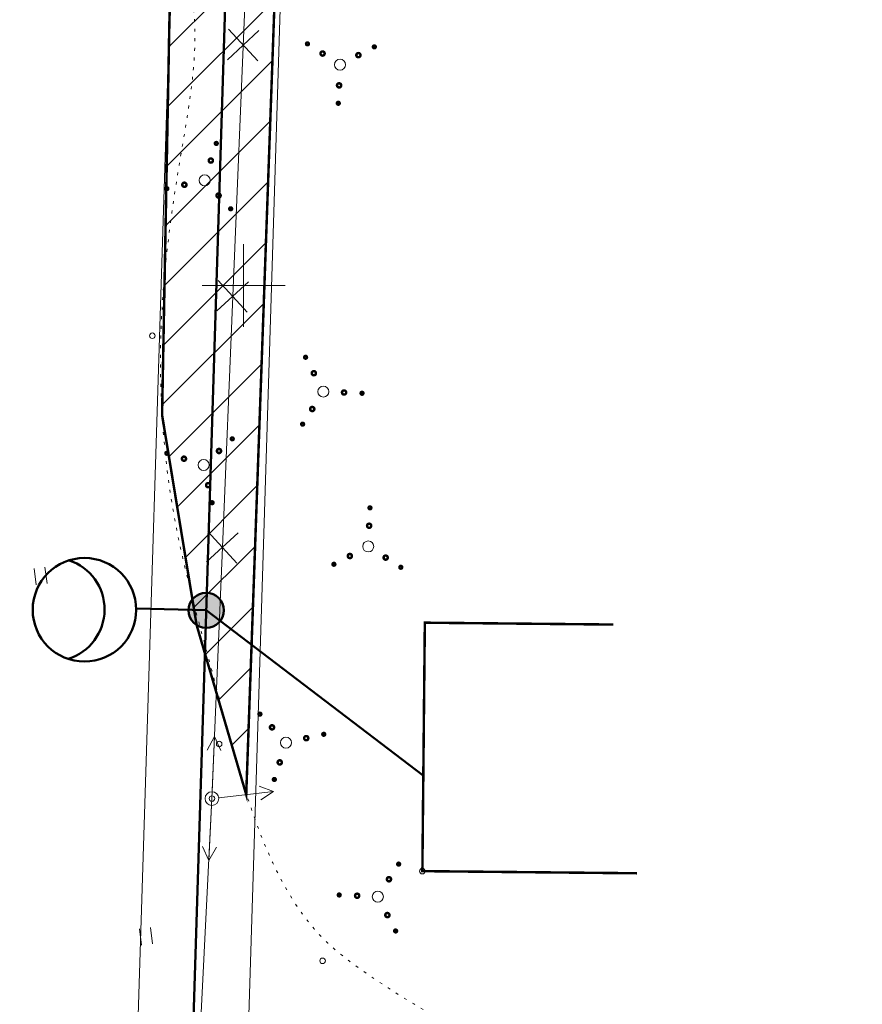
# Model space of a CAD drawing. Header units: millimetres. Extents: x 0 to 1188, y 0 to 841.
# Tile 7 of 76: x 166 to 227, y 299 to 370. Entities that reach past the tile are written whole.
import ezdxf

# ---------------------------------------------------------------- set-up
doc = ezdxf.new("R2010")
doc.units = ezdxf.units.MM
for name, pattern in [('K5LT32789', [0]), ('K5LT32797', [0]), ('K5LT32809', [0]), ('K5LT32813', [0]), ('K5LT32814', [0]), ('K5LT32817', [0.7, 0.2, -0.5]), ('K5LT_BASIC', [0]), ('K5LT_THIN', [0])]:
    doc.linetypes.add(name, pattern=pattern)
doc.layers.add('Системный слой', color=7, linetype='Continuous')
doc.styles.add('KDIMTEXTSTYLE', font='GOST_AU.SHX', dxfattribs={"width": 0.96, "oblique": 15, "height": 5})
doc.dimstyles.new('KDIMSTYLE (0.00)', dxfattribs={"dimtxt": 5, "dimasz": 1, "dimexe": 2, "dimexo": 0, "dimgap": 1, "dimtad": 1, "dimlfac": 500, "dimtxsty": 'KDIMTEXTSTYLE', "dimsah": 1, "dimcen": 0, "dimdle": 1, "dimadec": 0, "dimazin": 0, "dimtfac": 0.667, "dimtmove": 0, "dimatfit": 3, "dimfxl": 1, "dimtvp": 1, "dimtolj": 1, "dimtzin": 0, "dimarcsym": 0})

# ---------------------------------------------------------------- blocks, each defined once
blk = doc.blocks.new('KDIMARROW_03')
at = {"layer": 'Системный слой', "color": 0, "linetype": 'K5LT_THIN', "lineweight": 18}
for p, q in [((-1.061, -1.061), (1.061, 1.061)), ((0, 0), (-1, 0)), ((0, 0), (2, 0))]:
    blk.add_line(p, q, dxfattribs=at)
blk = doc.blocks.new('U12')
at = {"layer": 'Системный слой', "color": 1, "linetype": 'K5LT32809', "lineweight": 18, "true_color": 0xff0000}
for p, q in [((183.711, 579.213), (168.041, 79.511)), ((191.707, 578.962), (176.037, 79.26))]:
    blk.add_line(p, q, dxfattribs=at)
blk = doc.blocks.new('U13')
at = {"layer": 'Системный слой', "color": 1, "linetype": 'K5LT32809', "lineweight": 18, "true_color": 0xff0000}
for p, q in [((183.711, 579.213), (168.041, 79.511)), ((191.707, 578.962), (176.037, 79.26))]:
    blk.add_line(p, q, dxfattribs=at)
blk = doc.blocks.new('U18')
at = {"layer": 'Системный слой', "color": 7, "linetype": 'K5LT32813', "lineweight": 18}
for p, q in [((181.735, 349.961), (183.243, 386.349)), ((181.343, 367.099), (183.636, 369.21)), ((183.545, 367.008), (181.434, 369.301)), ((180.589, 348.906), (182.882, 351.016)), ((182.791, 348.814), (180.68, 351.107)), ((180.982, 331.767), (181.735, 349.961)), ((179.835, 330.712), (182.128, 332.822)), ((182.037, 330.62), (179.926, 332.913)), ((180.228, 313.573), (180.982, 331.767)), ((178.601, 281.036), (180.228, 313.573))]:
    blk.add_line(p, q, dxfattribs=at)
blk = doc.blocks.new('U115')
at = {"layer": 'Системный слой'}
h = blk.add_hatch(color=7, dxfattribs=at)
h.paths.add_polyline_path([(179.811, 327.212), (179.29, 328.376), (179.233, 328.348), (179.176, 328.318), (179.122, 328.285), (179.069, 328.249), (179.018, 328.21), (178.969, 328.169), (178.922, 328.126), (178.877, 328.08), (178.835, 328.033), (178.795, 327.983), (178.758, 327.931), (178.723, 327.877), (178.691, 327.822), (178.662, 327.765), (178.636, 327.707), (178.612, 327.647), (178.592, 327.587), (178.575, 327.525), (178.561, 327.463), (178.55, 327.4), (178.542, 327.337), (178.537, 327.273), (178.536, 327.209), (178.537, 327.145), (178.542, 327.082), (178.55, 327.018), (178.562, 326.956), (178.576, 326.893), (178.593, 326.832), (178.614, 326.771), (178.638, 326.712), (178.664, 326.654), (178.693, 326.597), (178.726, 326.542), (178.76, 326.488), (178.798, 326.437), (178.838, 326.387), (178.881, 326.339), (178.925, 326.294), (178.972, 326.251), (179.022, 326.21), (179.073, 326.172), (179.126, 326.136), (179.18, 326.103), (179.237, 326.073), (179.295, 326.046), (179.354, 326.021), (179.414, 326), (179.475, 325.982), (179.537, 325.966), (179.6, 325.954), (179.663, 325.945), (179.726, 325.939), (179.79, 325.937), (179.854, 325.937), (179.918, 325.941), (179.981, 325.948), (180.044, 325.958), (180.107, 325.971), (180.169, 325.988), (180.229, 326.007), (180.289, 326.03), (180.327, 326.046)])
h.paths.add_polyline_path([(180.503, 328.282), (180.448, 328.316), (180.392, 328.346), (180.335, 328.374), (180.276, 328.399), (180.216, 328.42), (180.155, 328.439), (180.093, 328.455), (180.03, 328.468), (179.967, 328.477), (179.903, 328.483), (179.84, 328.486), (179.776, 328.486), (179.712, 328.483), (179.648, 328.476), (179.585, 328.467), (179.523, 328.454), (179.461, 328.438), (179.4, 328.419), (179.34, 328.397), (179.29, 328.376), (179.811, 327.212), (180.327, 326.046), (180.384, 326.073), (180.441, 326.103), (180.495, 326.136), (180.548, 326.172), (180.599, 326.21), (180.649, 326.251), (180.696, 326.294), (180.741, 326.339), (180.783, 326.387), (180.823, 326.437), (180.861, 326.488), (180.896, 326.542), (180.928, 326.597), (180.957, 326.654), (180.984, 326.712), (181.007, 326.771), (181.028, 326.832), (181.045, 326.893), (181.06, 326.955), (181.071, 327.018), (181.079, 327.082), (181.084, 327.145), (181.086, 327.209), (181.084, 327.273), (181.079, 327.337), (181.072, 327.4), (181.061, 327.463), (181.046, 327.525), (181.029, 327.587), (181.009, 327.647), (180.985, 327.707), (180.959, 327.765), (180.93, 327.822), (180.898, 327.877), (180.863, 327.931), (180.826, 327.983), (180.786, 328.032), (180.744, 328.08), (180.699, 328.126), (180.652, 328.169), (180.603, 328.21), (180.552, 328.249)])
at = {"layer": 'Системный слой', "color": 7, "linetype": 'K5LT_BASIC', "lineweight": 50}
blk.add_circle((179.811, 327.212), 1.275, dxfattribs=at)
blk = doc.blocks.new('U244')
at = {"layer": 'Системный слой', "color": 7, "linetype": 'K5LT32797', "lineweight": 18}
blk.add_circle((180.228, 313.573), 0.5, dxfattribs=at)
blk = doc.blocks.new('U245')
at = {"layer": 'Системный слой', "color": 7, "linetype": 'K5LT32797', "lineweight": 18}
for p, q in [((180.414, 318.069), (179.873, 317.091)), ((180.248, 314.072), (180.414, 318.069)), ((180.414, 318.069), (180.872, 317.049))]:
    blk.add_line(p, q, dxfattribs=at)
blk = doc.blocks.new('U246')
at = {"layer": 'Системный слой', "color": 7, "linetype": 'K5LT32797', "lineweight": 18}
for p, q in [((180.203, 313.074), (180.003, 309.079)), ((180.003, 309.079), (179.554, 310.102)), ((180.003, 309.079), (180.552, 310.052))]:
    blk.add_line(p, q, dxfattribs=at)
blk = doc.blocks.new('U263')
at = {"layer": 'Системный слой', "color": 7, "linetype": 'K5LT32797', "lineweight": 18}
blk.add_circle((180.228, 313.573), 0.5, dxfattribs=at)
blk = doc.blocks.new('U264')
at = {"layer": 'Системный слой', "color": 7, "linetype": 'K5LT32797', "lineweight": 18}
for p, q in [((180.724, 313.631), (184.698, 314.093)), ((184.698, 314.093), (183.646, 314.474)), ((184.698, 314.093), (183.762, 313.481))]:
    blk.add_line(p, q, dxfattribs=at)
blk = doc.blocks.new('U379')
at = {"layer": 'Системный слой', "color": 7, "linetype": 'K5LT32789', "const_width": 0.18}
for points in [[(193.747, 308.725, 1), (193.756, 308.925, 1)], [(193.045, 307.579, 1), (193.058, 307.879, 1)], [(189.443, 306.49, 1), (189.452, 306.69, 1)], [(190.739, 306.382, 1), (190.753, 306.682, 1)], [(192.929, 304.984, 1), (192.943, 305.284, 1)], [(193.531, 303.88, 1), (193.539, 304.08, 1)]]:
    blk.add_lwpolyline(points, format="xyb", close=True, dxfattribs=at)
at = {"layer": 'Системный слой', "color": 7, "linetype": 'K5LT32797', "lineweight": 18}
blk.add_circle((192.244, 306.465), 0.4, dxfattribs=at)
blk = doc.blocks.new('U380')
at = {"layer": 'Системный слой', "color": 7, "linetype": 'K5LT32789', "const_width": 0.18}
for points in [[(183.628, 319.624, 1), (183.776, 319.759, 1)], [(184.469, 318.631, 1), (184.69, 318.834, 1)], [(186.946, 317.848, 1), (187.167, 318.05, 1)], [(188.252, 318.162, 1), (188.4, 318.297, 1)], [(185.028, 316.094, 1), (185.25, 316.297, 1)], [(184.673, 314.889, 1), (184.821, 315.024, 1)]]:
    blk.add_lwpolyline(points, format="xyb", close=True, dxfattribs=at)
at = {"layer": 'Системный слой', "color": 7, "linetype": 'K5LT32797', "lineweight": 18}
blk.add_circle((185.592, 317.626), 0.4, dxfattribs=at)
blk = doc.blocks.new('U381')
at = {"layer": 'Системный слой', "color": 7, "linetype": 'K5LT32789', "const_width": 0.18}
for points in [[(191.573, 334.638, 1), (191.773, 334.629, 1)], [(191.465, 333.342, 1), (191.765, 333.328, 1)], [(190.067, 331.152, 1), (190.367, 331.139, 1)], [(192.663, 331.036, 1), (192.963, 331.023, 1)], [(188.964, 330.551, 1), (189.163, 330.542, 1)], [(193.808, 330.334, 1), (194.008, 330.325, 1)]]:
    blk.add_lwpolyline(points, format="xyb", close=True, dxfattribs=at)
at = {"layer": 'Системный слой', "color": 7, "linetype": 'K5LT32797', "lineweight": 18}
blk.add_circle((191.548, 331.837), 0.4, dxfattribs=at)
blk = doc.blocks.new('U382')
at = {"layer": 'Системный слой', "color": 7, "linetype": 'K5LT32789', "const_width": 0.18}
for points in [[(181.63, 339.706, 1), (181.765, 339.558, 1)], [(180.637, 338.865, 1), (180.839, 338.644, 1)], [(176.894, 338.661, 1), (177.029, 338.513, 1)], [(178.1, 338.305, 1), (178.302, 338.084, 1)], [(179.853, 336.388, 1), (180.056, 336.167, 1)], [(180.167, 335.082, 1), (180.302, 334.934, 1)]]:
    blk.add_lwpolyline(points, format="xyb", close=True, dxfattribs=at)
at = {"layer": 'Системный слой', "color": 7, "linetype": 'K5LT32797', "lineweight": 18}
blk.add_circle((179.631, 337.742), 0.4, dxfattribs=at)
blk = doc.blocks.new('U383')
at = {"layer": 'Системный слой', "color": 7, "linetype": 'K5LT32789', "const_width": 0.18}
for points in [[(187.015, 345.643, 1), (187.006, 345.443, 1)], [(187.616, 344.539, 1), (187.603, 344.239, 1)], [(189.806, 343.141, 1), (189.793, 342.841, 1)], [(191.102, 343.033, 1), (191.094, 342.833, 1)], [(187.5, 341.943, 1), (187.487, 341.644, 1)], [(186.799, 340.798, 1), (186.79, 340.598, 1)]]:
    blk.add_lwpolyline(points, format="xyb", close=True, dxfattribs=at)
at = {"layer": 'Системный слой', "color": 7, "linetype": 'K5LT32797', "lineweight": 18}
blk.add_circle((188.301, 343.058), 0.4, dxfattribs=at)
blk = doc.blocks.new('U384')
at = {"layer": 'Системный слой', "color": 7, "linetype": 'K5LT32789', "const_width": 0.18}
for points in [[(180.613, 361.102, 1), (180.466, 360.967, 1)], [(180.258, 359.896, 1), (180.037, 359.694, 1)], [(178.341, 358.143, 1), (178.12, 357.94, 1)], [(177.035, 357.829, 1), (176.887, 357.694, 1)], [(180.818, 357.359, 1), (180.597, 357.157, 1)], [(181.659, 356.366, 1), (181.511, 356.231, 1)]]:
    blk.add_lwpolyline(points, format="xyb", close=True, dxfattribs=at)
at = {"layer": 'Системный слой', "color": 7, "linetype": 'K5LT32797', "lineweight": 18}
blk.add_circle((179.695, 358.365), 0.4, dxfattribs=at)
blk = doc.blocks.new('U385')
at = {"layer": 'Системный слой', "color": 7, "linetype": 'K5LT32789', "const_width": 0.18}
for points in [[(187.246, 368.242, 1), (187.046, 368.251, 1)], [(192.091, 368.025, 1), (191.891, 368.034, 1)], [(188.392, 367.54, 1), (188.092, 367.553, 1)], [(190.987, 367.424, 1), (190.687, 367.437, 1)], [(189.589, 365.234, 1), (189.289, 365.248, 1)], [(189.481, 363.938, 1), (189.281, 363.947, 1)]]:
    blk.add_lwpolyline(points, format="xyb", close=True, dxfattribs=at)
at = {"layer": 'Системный слой', "color": 7, "linetype": 'K5LT32797', "lineweight": 18}
blk.add_circle((189.506, 366.739), 0.4, dxfattribs=at)
blk = doc.blocks.new('U464')
at = {"layer": 'Системный слой', "color": 7, "linetype": 'K5LT32797', "lineweight": 18}
for p, q in [((175.123, 302.945), (174.974, 304.136)), ((175.916, 303.044), (175.768, 304.235))]:
    blk.add_line(p, q, dxfattribs=at)
blk = doc.blocks.new('U466')
at = {"layer": 'Системный слой', "color": 7, "linetype": 'K5LT32797', "lineweight": 18}
for p, q in [((168.283, 329.154), (168.134, 330.345)), ((167.489, 329.055), (167.34, 330.246))]:
    blk.add_line(p, q, dxfattribs=at)
blk = doc.blocks.new('U1314')
at = {"layer": 'Системный слой', "color": 7, "linetype": 'K5LT_BASIC', "lineweight": 50}
blk.add_line((174.743, 327.333), (179.811, 327.212), dxfattribs=at)
blk.add_circle((170.994, 327.252), 3.75, dxfattribs=at)
blk.add_arc((168.699, 327.27), 3.75, 287.3803, 71.75587, dxfattribs=at)

msp = doc.modelspace()

# ---------------------------------------------------------------- hatches: boundary and pattern name
at = {"layer": 'Системный слой'}
h = msp.add_hatch(dxfattribs=at)
h.set_pattern_fill('Металл', angle=45, style=0, pattern_type=0)
h.set_pattern_definition([(45, (0, 0), (-2.12132, 2.12132), [])])
h.paths.add_polyline_path([(182.710927, 313.862066), (188.323906, 471.074452), (184.580668, 464.217938), (179.511309, 450.735736), (179.304973, 438.707133), (178.588679, 415.865259), (177.143045, 369.765449), (176.615909, 341.354656), (179.118391, 326.140816)])

# ---------------------------------------------------------------- linework, layer by layer
at = {"layer": 'Системный слой', "color": 7, "linetype": 'K5LT_BASIC', "lineweight": 50}
for p, q in [((187.709106, 579.087753), (172.039038, 79.38527)), ((179.810573, 327.211567), (195.53977, 315.255231))]:
    msp.add_line(p, q, dxfattribs=at)
at = {"layer": 'Системный слой', "color": 3, "linetype": 'K5LT32814', "lineweight": 18, "true_color": 0x00ff00}
for p, q in [((182.520145, 353.736009), (182.520691, 347.736009)), ((185.520418, 350.736283), (179.520418, 350.735736))]:
    msp.add_line(p, q, dxfattribs=at)
at = {"layer": 'Системный слой', "color": 3, "linetype": 'K5LT32814', "true_color": 0x00ff00, "const_width": 0.18}
msp.add_lwpolyline([(179.511309, 450.735736), (184.580668, 464.217938), (188.323906, 471.074452), (182.710927, 313.862066), (179.118391, 326.140816), (176.615909, 341.354656), (177.143045, 369.765449), (178.588679, 415.865259), (179.304973, 438.707133)], close=True, dxfattribs=at)
at = {"layer": 'Системный слой', "color": 7, "linetype": 'K5LT32789', "const_width": 0.18}
msp.add_lwpolyline([(195.470997, 308.315987), (195.649381, 326.315104), (209.312338, 326.179694), (195.649381, 326.315104), (195.470997, 308.315987), (211.020481, 308.161881)], dxfattribs=at)
at = {"layer": 'Системный слой', "color": 7, "linetype": 'K5LT32797', "lineweight": 18}
for centre in [(175.911252, 347.102472), (180.748535, 317.527689), (180.227707, 313.572898), (195.470997, 308.315987), (188.242979, 301.820063)]:
    msp.add_circle(centre, 0.2, dxfattribs=at)
at = {"layer": 'Системный слой', "color": 7, "linetype": 'K5LT32817', "lineweight": 18}
msp.add_open_spline([(196.721096, 297.576051), (194.715738, 298.770574), (191.848636, 300.478408), (186.555471, 304.60168), (182.928003, 312.145972), (180.378983, 322.551183), (177.032606, 334.154829), (176.058296, 346.946229), (177.639063, 358.862047), (179.626013, 369.125071), (177.933438, 376.475126), (179.171373, 384.449802), (177.965868, 391.262749), (171.763934, 399.842709), (174.423626, 411.419689), (176.584451, 422.848911), (177.076535, 432.199187), (177.380031, 440.817941), (179.749516, 447.91735), (181.036734, 460.815999), (189.080077, 470.953218), (195.089931, 484.360224), (190.346664, 496.338181), (190.867122, 508.520442), (191.001094, 519.499148), (193.1041, 526.335856), (189.218575, 530.947013), (189.093326, 535.45), (189.784315, 541.104237), (191.941592, 547.06588), (191.266063, 554.323515), (195.242477, 564.95347), (194.341441, 575.9883), (193.179614, 586.699987), (193.63965, 591.794838), (196.077764, 595.64798), (201.09457, 596.874039), (206.789929, 597.150586), (210.7146, 600.014168), (212.328464, 601.191702)], degree=3, knots=[0, 0, 0, 0, 3.501940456, 5.006797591, 9.998223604, 15.515128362, 21.208556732, 28.049826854, 34.554048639, 39.246615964, 43.556420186, 45.570586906, 51.325310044, 53.300609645, 61.156359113, 67.103146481, 71.238785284, 75.117590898, 79.985780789, 82.369688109, 94.38372913, 98.861203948, 103.291595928, 112.764656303, 116.892111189, 120.052949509, 122.584943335, 125.198260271, 126.545092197, 131.160421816, 134.513825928, 137.21675365, 147.944919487, 150.554805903, 153.397405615, 155.560499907, 156.741992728, 160.952171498, 163.892554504, 163.892554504, 163.892554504, 163.892554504], dxfattribs=at)

# ---------------------------------------------------------------- block references
at = {"layer": 'Системный слой'}
for name in ['U18', 'U12', 'U13', 'U385', 'U384', 'U383', 'U382', 'U381', 'U1314', 'U466', 'U115', 'U380', 'U245', 'U244', 'U263', 'U264', 'U246', 'U379', 'U464']:
    msp.add_blockref(name, (0, 0), dxfattribs=at)

# ---------------------------------------------------------------- dimensions: what is measured, and where the dimension line sits
at = {"layer": 'Системный слой', "color": 7}
msp.add_angular_dim_2l(base=(120.030746, 579.643826), line1=((130.07638, 579.646835), (178.346568, 579.178577)), line2=((130.07638, 579.646835), (111.531294, 211.396415)), location=(122.76311, 572.759828), dimstyle='KDIMSTYLE (0.00)', override={"dimpost": '\\H2.0;\\W0.965;\\Q0;<>', "dimblk1": 'KDIMARROW_03', "dimblk2": 'KDIMARROW_03', "dimclrt": 7, "dimtolj": 1}, dxfattribs=at).render()

doc.saveas('drawing.dxf')
